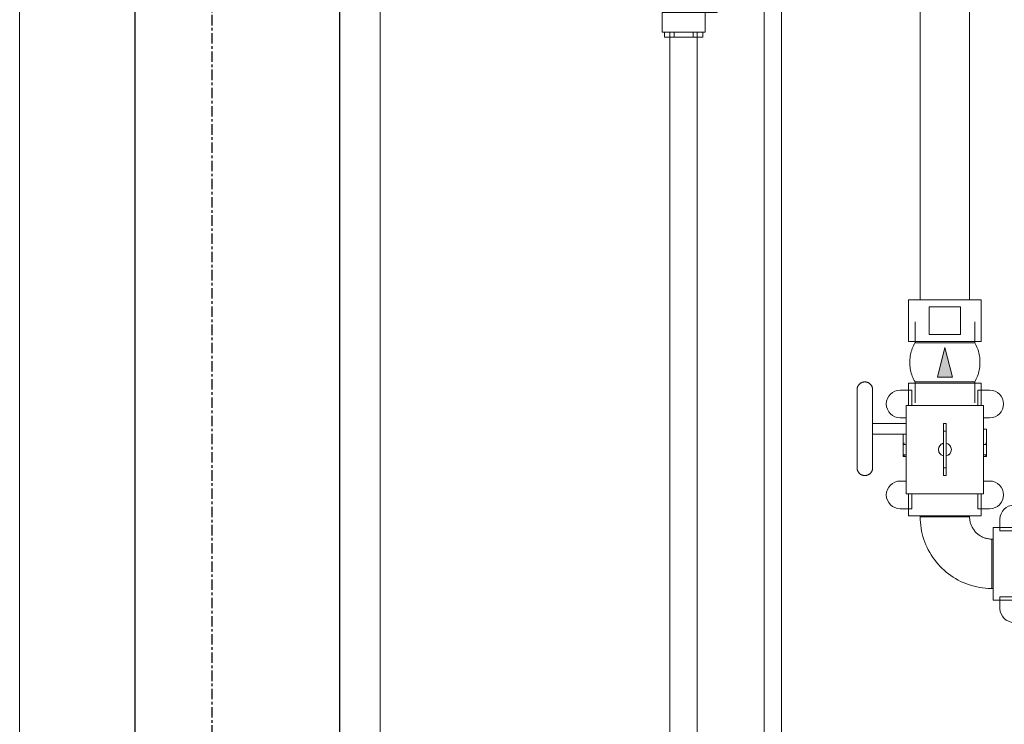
# Model space of a CAD drawing. Header units: millimetres. Extents: x 101535 to 192135, y -3968 to 17259.
# Tile 4 of 92: x 103130 to 104331, y -2686 to -1826. Entities that reach past the tile are written whole.
import ezdxf

# ---------------------------------------------------------------- set-up
doc = ezdxf.new("R2010")
doc.units = ezdxf.units.MM
doc.linetypes.add('Linia siatki', pattern=[22.225, 12.7, -3.175, 3.175, -3.175])
for name, color, linetype, lineweight in [('A-COLS', 7, 'Continuous', 18), ('A-DETL-GENF', 7, 'Continuous', 18), ('A-GENM', 7, 'Continuous', 18), ('A-WALL', 7, 'Continuous', 25), ('P-PIPE', 7, 'Continuous', 18), ('S-COLS', 7, 'Continuous', 18), ('S-GRID', 7, 'Continuous', 30)]:
    doc.layers.add(name, color=color, linetype=linetype, lineweight=lineweight)

# ---------------------------------------------------------------- blocks, each defined once
blk = doc.blocks.new('Bezpośredni kształt - SZ4-303150-Przekrój 29')
at = {"layer": 'A-GENM'}
blk.add_line((103130, -1052.3), (103130, -3550), dxfattribs=at)
blk = doc.blocks.new('Bezpośredni kształt - SZ3-303246-Przekrój 29')
at = {"layer": 'A-GENM'}
blk.add_line((103130, -1052.3), (103130, -3550), dxfattribs=at)
blk = doc.blocks.new('Bezpośredni kształt - SZ1-303288-Przekrój 29')
at = {"layer": 'A-GENM'}
for p, q in [((103270.7, -350), (103270.7, -3550)), ((103520.7, -3550), (103520.7, -350))]:
    blk.add_line(p, q, dxfattribs=at)
blk = doc.blocks.new('Bezpośredni kształt - SL5-303115-Przekrój 29')
at = {"layer": 'A-COLS'}
blk.add_line((103570, -1052.3), (103570, -3550), dxfattribs=at)
blk = doc.blocks.new('Bezpośredni kształt - Żelbet monolityczny 400 x 400-307094-Przekrój 29')
at = {"layer": 'S-COLS'}
blk.add_line((103570, -1052.3), (103570, -3550), dxfattribs=at)
blk = doc.blocks.new('IR 026-25_3D1_2025_09_11_ifc-1-Przekrój 29')
at = {"layer": 'A-COLS', "lineweight": 18}
blk.add_blockref('Bezpośredni kształt - Żelbet monolityczny 400 x 400-307094-Przekrój 29', (0, 0), dxfattribs=at)
at = {"layer": 'A-GENM', "lineweight": 18}
for name in ['Bezpośredni kształt - SZ4-303150-Przekrój 29', 'Bezpośredni kształt - SZ3-303246-Przekrój 29', 'Bezpośredni kształt - SZ1-303288-Przekrój 29']:
    blk.add_blockref(name, (0, 0), dxfattribs=at)
at = {"layer": 'S-COLS', "lineweight": 18}
blk.add_blockref('Bezpośredni kształt - SL5-303115-Przekrój 29', (0, 0), dxfattribs=at)
blk = doc.blocks.new('Butterfly Valve - Standard-V38-Przekrój 29')
at = {"layer": 'P-PIPE', "color": 142, "true_color": 0x0080c0}
for p, q in [((104306.1, -2296.8), (104211.9, -2296.8)), ((104211.9, -2296.8), (104211.9, -2404.5)), ((104306.1, -2404.5), (104306.1, -2296.8)), ((104211.9, -2318.8), (104170.8, -2318.8)), ((104257.4, -2328.4), (104257.4, -2318.9)), ((104260.6, -2318.9), (104257.4, -2318.9)), ((104257.4, -2372.9), (104257.4, -2328.4)), ((104260.6, -2328.4), (104257.4, -2328.4)), ((104260.6, -2318.9), (104260.6, -2328.4)), ((104260.6, -2328.4), (104260.6, -2372.9)), ((104307, -2325.9), (104309.8, -2325.9)), ((104309.8, -2344.3), (104309.8, -2325.9)), ((104170.8, -2331.7), (104211.9, -2331.7)), ((104208.2, -2331.7), (104208.2, -2344.3)), ((104209.5, -2342.8), (104208.2, -2342.8)), ((104208.2, -2342.8), (104208.2, -2358.5)), ((104208.2, -2344.3), (104211, -2344.3)), ((104307, -2344.3), (104309.8, -2344.3)), ((104309.8, -2342.8), (104308.5, -2342.8)), ((104309.8, -2358.5), (104309.8, -2342.8)), ((104208.2, -2357), (104208.2, -2359.3)), ((104208.2, -2357), (104211, -2357)), ((104208.2, -2358.5), (104209.5, -2358.5)), ((104208.2, -2359.3), (104211, -2359.3)), ((104307, -2357), (104309.8, -2357)), ((104307, -2359.3), (104309.8, -2359.3)), ((104308.5, -2358.5), (104309.8, -2358.5)), ((104309.8, -2359.3), (104309.8, -2357)), ((104257.4, -2382.4), (104257.4, -2372.9)), ((104260.6, -2372.9), (104257.4, -2372.9)), ((104260.6, -2372.9), (104260.6, -2382.4)), ((104260.6, -2382.4), (104257.4, -2382.4)), ((104211.9, -2404.5), (104306.1, -2404.5))]:
    blk.add_line(p, q, dxfattribs=at)
at = {"layer": 'P-PIPE', "color": 142, "true_color": 0x0080c0, "flags": 128}
for points in [[(104151.8, -2277.6), (104151.8, -2277.3), (104151.8, -2276.9), (104151.9, -2276.5), (104151.9, -2276.1), (104152, -2275.7), (104152.1, -2275.4), (104152.2, -2275), (104152.3, -2274.6), (104152.4, -2274.3), (104152.5, -2273.9), (104152.7, -2273.6), (104152.9, -2273.2), (104153.1, -2272.9), (104153.3, -2272.6), (104153.5, -2272.3), (104153.7, -2272), (104153.9, -2271.7), (104154.2, -2271.4), (104154.4, -2271.1), (104154.7, -2270.8), (104155, -2270.5), (104155.3, -2270.3), (104155.6, -2270.1), (104155.9, -2269.8), (104156.2, -2269.6), (104156.5, -2269.4), (104156.8, -2269.2), (104157.2, -2269.1), (104157.5, -2268.9), (104157.9, -2268.8), (104158.2, -2268.6), (104158.6, -2268.5), (104159, -2268.4), (104159.3, -2268.3), (104159.7, -2268.3), (104160.1, -2268.2), (104160.5, -2268.2), (104160.8, -2268.1), (104161.2, -2268.1), (104161.6, -2268.1), (104162, -2268.1), (104162.4, -2268.2), (104162.7, -2268.2), (104163.1, -2268.3), (104163.5, -2268.4), (104163.9, -2268.5), (104164.2, -2268.6), (104164.6, -2268.7), (104164.9, -2268.8), (104165.3, -2269), (104165.6, -2269.1), (104166, -2269.3), (104166.3, -2269.5), (104166.6, -2269.7), (104166.9, -2269.9), (104167.2, -2270.2), (104167.5, -2270.4), (104167.8, -2270.7), (104168.1, -2270.9), (104168.3, -2271.2), (104168.6, -2271.5), (104168.8, -2271.8), (104169.1, -2272.1), (104169.3, -2272.4), (104169.5, -2272.7), (104169.7, -2273.1), (104169.9, -2273.4), (104170, -2273.7), (104170.2, -2274.1), (104170.3, -2274.5), (104170.4, -2274.8), (104170.5, -2275.2), (104170.6, -2275.5), (104170.7, -2275.9), (104170.8, -2276.3), (104170.8, -2276.7), (104170.8, -2277.1), (104170.8, -2277.4), (104170.8, -2277.6)], [(104151.8, -2277.6), (104151.8, -2277.7), (104151.8, -2277.8), (104151.8, -2278), (104151.8, -2278.3), (104151.8, -2278.6), (104151.8, -2279), (104151.8, -2279.5), (104151.8, -2280.1), (104151.8, -2280.7), (104151.8, -2281.4), (104151.8, -2282.2), (104151.8, -2283), (104151.8, -2283.9), (104151.8, -2284.9), (104151.8, -2286), (104151.8, -2287.1), (104151.8, -2288.2), (104151.8, -2289.5), (104151.8, -2290.7), (104151.8, -2292.1), (104151.8, -2293.5), (104151.8, -2294.9), (104151.8, -2296.4), (104151.8, -2298), (104151.8, -2299.5), (104151.8, -2301.2), (104151.8, -2302.8), (104151.8, -2304.5), (104151.8, -2306.2), (104151.8, -2308), (104151.8, -2309.8), (104151.8, -2311.6), (104151.8, -2313.4), (104151.8, -2315.3), (104151.8, -2317.2), (104151.8, -2319.1), (104151.8, -2320.9), (104151.8, -2322.8), (104151.8, -2324.8), (104151.8, -2325.3)], [(104151.8, -2312.1), (104151.8, -2310.3), (104151.8, -2308.5), (104151.8, -2306.7), (104151.8, -2305), (104151.8, -2303.3), (104151.8, -2301.6), (104151.8, -2300), (104151.8, -2298.4), (104151.8, -2296.8), (104151.8, -2295.3), (104151.8, -2293.9), (104151.8, -2292.5), (104151.8, -2291.1), (104151.8, -2289.8), (104151.8, -2288.6), (104151.8, -2287.4), (104151.8, -2286.3), (104151.8, -2285.2), (104151.8, -2284.2), (104151.8, -2283.3), (104151.8, -2282.4), (104151.8, -2281.6), (104151.8, -2280.9), (104151.8, -2280.2), (104151.8, -2279.6), (104151.8, -2279.1), (104151.8, -2278.7), (104151.8, -2278.3), (104151.8, -2278), (104151.8, -2277.8), (104151.8, -2277.7), (104151.8, -2277.6), (104151.8, -2277.6)], [(104170.8, -2277.6), (104170.8, -2277.7), (104170.8, -2277.8), (104170.8, -2278), (104170.8, -2278.3), (104170.8, -2278.6), (104170.8, -2279), (104170.8, -2279.5), (104170.8, -2280.1), (104170.8, -2280.7), (104170.8, -2281.4), (104170.8, -2282.2), (104170.8, -2283), (104170.8, -2283.9), (104170.8, -2284.9), (104170.8, -2286), (104170.8, -2287.1), (104170.8, -2288.2), (104170.8, -2289.5), (104170.8, -2290.7), (104170.8, -2292.1), (104170.8, -2293.5), (104170.8, -2294.9), (104170.8, -2296.4), (104170.8, -2298), (104170.8, -2299.5), (104170.8, -2301.2), (104170.8, -2302.8), (104170.8, -2304.5), (104170.8, -2306.2), (104170.8, -2308), (104170.8, -2309.8), (104170.8, -2311.6), (104170.8, -2312.6)], [(104170.8, -2325.3), (104170.8, -2323.4), (104170.8, -2321.5), (104170.8, -2319.6), (104170.8, -2317.7), (104170.8, -2315.8), (104170.8, -2313.9), (104170.8, -2312.1), (104170.8, -2310.3), (104170.8, -2308.5), (104170.8, -2306.7), (104170.8, -2305), (104170.8, -2303.3), (104170.8, -2301.6), (104170.8, -2300), (104170.8, -2298.4), (104170.8, -2296.8), (104170.8, -2295.3), (104170.8, -2293.9), (104170.8, -2292.5), (104170.8, -2291.1), (104170.8, -2289.8), (104170.8, -2288.6), (104170.8, -2287.4), (104170.8, -2286.3), (104170.8, -2285.2), (104170.8, -2284.2), (104170.8, -2283.3), (104170.8, -2282.4), (104170.8, -2281.6), (104170.8, -2280.9), (104170.8, -2280.2), (104170.8, -2279.6), (104170.8, -2279.1), (104170.8, -2278.7), (104170.8, -2278.3), (104170.8, -2278), (104170.8, -2277.8), (104170.8, -2277.7), (104170.8, -2277.6), (104170.8, -2277.6)], [(104151.8, -2325.3), (104151.8, -2327.2), (104151.8, -2329.1), (104151.8, -2331), (104151.8, -2332.9), (104151.8, -2334.7), (104151.8, -2336.6), (104151.8, -2338.4), (104151.8, -2340.2), (104151.8, -2342), (104151.8, -2343.8), (104151.8, -2345.6), (104151.8, -2347.3), (104151.8, -2348.9), (104151.8, -2350.6), (104151.8, -2352.2), (104151.8, -2353.7), (104151.8, -2355.2), (104151.8, -2356.7), (104151.8, -2358.1), (104151.8, -2359.4), (104151.8, -2360.7), (104151.8, -2362), (104151.8, -2363.2), (104151.8, -2364.3), (104151.8, -2365.3), (104151.8, -2366.3), (104151.8, -2367.3), (104151.8, -2368.1), (104151.8, -2368.9), (104151.8, -2369.7), (104151.8, -2370.3), (104151.8, -2370.9), (104151.8, -2371.4), (104151.8, -2371.8), (104151.8, -2372.2), (104151.8, -2372.5), (104151.8, -2372.7), (104151.8, -2372.8), (104151.8, -2372.9), (104151.8, -2372.9)], [(104170.8, -2372.9), (104170.8, -2372.9), (104170.8, -2372.7), (104170.8, -2372.5), (104170.8, -2372.3), (104170.8, -2371.9), (104170.8, -2371.5), (104170.8, -2371), (104170.8, -2370.5), (104170.8, -2369.8), (104170.8, -2369.1), (104170.8, -2368.4), (104170.8, -2367.5), (104170.8, -2366.6), (104170.8, -2365.6), (104170.8, -2364.6), (104170.8, -2363.5), (104170.8, -2362.3), (104170.8, -2361.1), (104170.8, -2359.8), (104170.8, -2358.4), (104170.8, -2357.1), (104170.8, -2355.6), (104170.8, -2354.1), (104170.8, -2352.6), (104170.8, -2351), (104170.8, -2349.4), (104170.8, -2347.7), (104170.8, -2346), (104170.8, -2344.3), (104170.8, -2342.5), (104170.8, -2340.7), (104170.8, -2338.9), (104170.8, -2337.1), (104170.8, -2335.2), (104170.8, -2333.4), (104170.8, -2331.5), (104170.8, -2329.6), (104170.8, -2327.7), (104170.8, -2325.8), (104170.8, -2325.3)], [(104151.8, -2372.9), (104151.8, -2372.9), (104151.8, -2372.7), (104151.8, -2372.5), (104151.8, -2372.3), (104151.8, -2371.9), (104151.8, -2371.5), (104151.8, -2371), (104151.8, -2370.5), (104151.8, -2369.8), (104151.8, -2369.1), (104151.8, -2368.4), (104151.8, -2367.5), (104151.8, -2366.6), (104151.8, -2365.6), (104151.8, -2364.6), (104151.8, -2363.5), (104151.8, -2362.3), (104151.8, -2361.1), (104151.8, -2359.8), (104151.8, -2358.4), (104151.8, -2357.1), (104151.8, -2355.6), (104151.8, -2354.1), (104151.8, -2352.6), (104151.8, -2351), (104151.8, -2349.4), (104151.8, -2347.7), (104151.8, -2346), (104151.8, -2344.3), (104151.8, -2342.5), (104151.8, -2340.7), (104151.8, -2338.9), (104151.8, -2338)], [(104170.8, -2338.4), (104170.8, -2340.2), (104170.8, -2342), (104170.8, -2343.8), (104170.8, -2345.6), (104170.8, -2347.3), (104170.8, -2348.9), (104170.8, -2350.6), (104170.8, -2352.2), (104170.8, -2353.7), (104170.8, -2355.2), (104170.8, -2356.7), (104170.8, -2358.1), (104170.8, -2359.4), (104170.8, -2360.7), (104170.8, -2362), (104170.8, -2363.2), (104170.8, -2364.3), (104170.8, -2365.3), (104170.8, -2366.3), (104170.8, -2367.3), (104170.8, -2368.1), (104170.8, -2368.9), (104170.8, -2369.7), (104170.8, -2370.3), (104170.8, -2370.9), (104170.8, -2371.4), (104170.8, -2371.8), (104170.8, -2372.2), (104170.8, -2372.5), (104170.8, -2372.7), (104170.8, -2372.8), (104170.8, -2372.9), (104170.8, -2372.9)], [(104170.8, -2372.9), (104170.8, -2373.3), (104170.8, -2373.7), (104170.8, -2374), (104170.7, -2374.4), (104170.7, -2374.8), (104170.6, -2375.2), (104170.5, -2375.5), (104170.4, -2375.9), (104170.2, -2376.2), (104170.1, -2376.6), (104169.9, -2376.9), (104169.8, -2377.3), (104169.6, -2377.6), (104169.4, -2378), (104169.2, -2378.3), (104169, -2378.6), (104168.7, -2378.9), (104168.5, -2379.2), (104168.2, -2379.5), (104168, -2379.7), (104167.7, -2380), (104167.4, -2380.2), (104167.1, -2380.5), (104166.8, -2380.7), (104166.5, -2380.9), (104166.1, -2381.1), (104165.8, -2381.3), (104165.5, -2381.5), (104165.1, -2381.6), (104164.8, -2381.8), (104164.4, -2381.9), (104164.1, -2382), (104163.7, -2382.1), (104163.3, -2382.2), (104162.9, -2382.3), (104162.6, -2382.3), (104162.2, -2382.4), (104161.8, -2382.4), (104161.4, -2382.4), (104161, -2382.4), (104160.7, -2382.4), (104160.3, -2382.4), (104159.9, -2382.3), (104159.5, -2382.2), (104159.2, -2382.2), (104158.8, -2382.1), (104158.4, -2382), (104158.1, -2381.8), (104157.7, -2381.7), (104157.4, -2381.6), (104157, -2381.4), (104156.7, -2381.2), (104156.4, -2381), (104156, -2380.8), (104155.7, -2380.6), (104155.4, -2380.4), (104155.1, -2380.1), (104154.8, -2379.9), (104154.6, -2379.6), (104154.3, -2379.3), (104154, -2379), (104153.8, -2378.7), (104153.6, -2378.4), (104153.4, -2378.1), (104153.2, -2377.8), (104153, -2377.5), (104152.8, -2377.1), (104152.6, -2376.8), (104152.5, -2376.4), (104152.3, -2376.1), (104152.2, -2375.7), (104152.1, -2375.4), (104152, -2375), (104152, -2374.6), (104151.9, -2374.2), (104151.8, -2373.9), (104151.8, -2373.5), (104151.8, -2373.1), (104151.8, -2372.9)]]:
    blk.add_lwpolyline(points, dxfattribs=at)
at = {"layer": 'P-PIPE', "color": 142, "true_color": 0x0080c0}
for start, end in [(105, 255), (150, 178.2099), (180, 210), (105, 120), (285, 75), (30, 75), (300, 330), (345, 15), (225, 255)]:
    blk.add_arc((104259, -2350.7), 7.84, start, end, dxfattribs=at)
blk = doc.blocks.new('Coupling - Grooved - Standard-2272449-Przekrój 29')
at = {"layer": 'P-PIPE', "color": 142, "true_color": 0x0080c0}
for p, q in [((104214.5, -2269.6), (104214.5, -2296.8)), ((104303.4, -2269.6), (104214.5, -2269.6)), ((104303.4, -2296.8), (104303.4, -2269.6)), ((104218.8, -2278.1), (104204.4, -2278.1)), ((104218.8, -2296.8), (104218.8, -2278.1)), ((104313.6, -2278.1), (104299.1, -2278.1)), ((104299.1, -2278.1), (104299.1, -2296.8)), ((104204.4, -2312), (104211.9, -2312)), ((104306.1, -2312), (104313.6, -2312))]:
    blk.add_line(p, q, dxfattribs=at)
for centre, start, end in [((104204.4, -2295), 90, 270), ((104313.6, -2295), 270, 90)]:
    blk.add_arc(centre, 16.9, start, end, dxfattribs=at)
blk = doc.blocks.new('Ball Valve1 - Standard-2272453-Przekrój 29')
at = {"layer": 'P-PIPE', "color": 142, "true_color": 0x0080c0}
for p, q in [((103989.7, -1714.2), (103984.5, -1714.2)), ((103984.5, -1714.2), (103984.5, -1765.1)), ((103989.7, -1765.1), (103989.7, -1714.2)), ((103984.5, -1765.1), (103989.7, -1765.1)), ((103985.5, -1765.1), (103985.5, -1775.4)), ((103988.7, -1776.9), (103988.7, -1765.1)), ((103916.9, -1772.7), (103928.5, -1772.7)), ((103916.9, -1772.7), (103916.9, -1779.1)), ((103928.5, -1772.7), (103951.8, -1772.7)), ((103928.5, -1772.7), (103928.5, -1779.1)), ((103951.8, -1772.7), (103963.5, -1772.7)), ((103951.8, -1772.7), (103951.8, -1779.1)), ((103963.5, -1772.7), (103963.5, -1779.1)), ((103985.5, -1775.4), (103974, -1785.2)), ((103977.2, -1793.1), (103988.7, -1776.9)), ((103916.9, -1779.1), (103928.5, -1779.1)), ((103916.9, -1779.1), (103918.5, -1782.1)), ((103928.5, -1779.1), (103916.9, -1779.1)), ((103917.1, -1785.4), (103918.2, -1781.5)), ((103917.1, -1785.4), (103928.7, -1785.4)), ((103917.1, -1785.4), (103917.1, -1817.3)), ((103940.2, -1785.4), (103917.1, -1785.4)), ((103928.5, -1779.1), (103951.8, -1779.1)), ((103928.5, -1779.1), (103928.7, -1785.4)), ((103951.8, -1779.1), (103928.5, -1779.1)), ((103928.7, -1785.4), (103960.1, -1785.4)), ((103963.2, -1785.4), (103940.2, -1785.4)), ((103951.8, -1779.1), (103963.5, -1779.1)), ((103951.8, -1779.1), (103960.1, -1785.4)), ((103963.5, -1779.1), (103951.8, -1779.1)), ((103963.5, -1779.1), (103960.1, -1785.4)), ((103960.1, -1785.4), (103963.2, -1785.4)), ((103963.2, -1785.4), (103962.2, -1781.5)), ((103963.2, -1803), (103963.2, -1785.4)), ((103974, -1785.2), (103974, -1817.3)), ((103977.2, -1817.3), (103977.2, -1793.1)), ((103974, -1803), (103963.2, -1803)), ((103977.2, -1803), (103981.2, -1803)), ((103977.2, -1810.2), (103981.2, -1810.2)), ((103981.2, -1803), (103981.2, -1810.2)), ((103981.2, -1810.2), (103981.2, -1817.3)), ((103914, -1817.3), (103914, -1841.3)), ((103940.2, -1817.3), (103914, -1817.3)), ((103966.4, -1817.3), (103940.2, -1817.3)), ((103965.4, -1817.3), (103974, -1817.3)), ((103966.4, -1841.3), (103966.4, -1817.3)), ((103974, -1817.3), (103977.2, -1817.3)), ((103977.2, -1817.3), (103981.2, -1817.3)), ((103914, -1841.3), (103940.2, -1841.3)), ((103916.9, -1847.6), (103916.9, -1841.3)), ((103928.5, -1847.6), (103916.9, -1847.6)), ((103928.5, -1847.6), (103928.5, -1841.3)), ((103951.8, -1847.6), (103928.5, -1847.6)), ((103940.2, -1841.3), (103966.4, -1841.3)), ((103951.8, -1847.6), (103951.8, -1841.3)), ((103963.5, -1847.6), (103951.8, -1847.6)), ((103963.5, -1847.6), (103963.5, -1841.3))]:
    blk.add_line(p, q, dxfattribs=at)
for points, knots in [([(103962.1, -1810.2), (103962.1, -1809.6), (103962.1, -1808.6), (103962.4, -1806.5), (103962.8, -1804.6), (103963.1, -1803.3), (103963.2, -1803), (103963.2, -1803)], [0, 0, 0, 0, 0.142857, 0.285714, 0.571429, 0.785714, 1, 1, 1, 1]), ([(103963.2, -1817.3), (103963.2, -1817.3), (103963.1, -1816.8), (103962.6, -1815), (103962.2, -1812.6), (103962.1, -1811), (103962.1, -1810.2)], [0, 0, 0, 0, 0.285714, 0.571429, 0.785714, 1, 1, 1, 1])]:
    blk.add_open_spline(points, degree=3, knots=knots, dxfattribs=at)
blk = doc.blocks.new('Elbow - Grooved1 - Standard-2183597-Przekrój 29')
at = {"layer": 'P-PIPE', "color": 142, "true_color": 0x0080c0}
for p, q in [((104228.8, -2431.4), (104228.8, -2432.7)), ((104228.8, -2432.7), (104259, -2432.7)), ((104259, -2432.7), (104228.8, -2432.7)), ((104259, -2432.7), (104289.1, -2432.7)), ((104289.1, -2432.7), (104259, -2432.7)), ((104289.1, -2432.7), (104289.1, -2431.4)), ((104317.7, -2460), (104316.4, -2460)), ((104316.4, -2460), (104316.4, -2490.1)), ((104316.4, -2490.1), (104316.4, -2460)), ((104316.4, -2490.1), (104316.4, -2520.3)), ((104316.4, -2520.3), (104316.4, -2490.1)), ((104316.4, -2520.3), (104317.7, -2520.3))]:
    blk.add_line(p, q, dxfattribs=at)
at = {"layer": 'P-PIPE', "color": 142, "true_color": 0x0080c0, "flags": 128}
for points in [[(104228.8, -2432.7), (104228.9, -2436.2), (104229.1, -2439.7), (104229.5, -2443.2), (104229.9, -2446.7), (104230.6, -2450.1), (104231.3, -2453.5), (104232.2, -2456.9), (104233.3, -2460.3), (104234.4, -2463.6), (104235.7, -2466.8), (104237.2, -2470), (104238.7, -2473.1), (104240.4, -2476.2), (104242.2, -2479.2), (104244.1, -2482.2), (104246.2, -2485), (104248.3, -2487.8), (104250.6, -2490.4), (104252.9, -2493), (104255.4, -2495.5), (104257.9, -2497.9), (104260.6, -2500.2), (104263.3, -2502.4), (104266.2, -2504.4), (104269.1, -2506.4), (104272.1, -2508.2), (104275.1, -2509.9), (104278.2, -2511.5), (104281.4, -2513), (104284.7, -2514.3), (104287.9, -2515.5), (104291.3, -2516.6), (104294.7, -2517.5), (104298.1, -2518.3), (104301.5, -2519), (104305, -2519.5), (104308.4, -2519.9), (104311.9, -2520.2), (104315.4, -2520.3), (104316.4, -2520.3)], [(104316.4, -2460), (104315.3, -2459.9), (104314.2, -2459.9), (104313.1, -2459.8), (104312, -2459.6), (104311, -2459.4), (104309.9, -2459.2), (104308.9, -2458.9), (104307.8, -2458.6), (104306.8, -2458.2), (104305.8, -2457.8), (104304.8, -2457.4), (104303.8, -2456.9), (104302.9, -2456.3), (104301.9, -2455.8), (104301, -2455.2), (104300.1, -2454.6), (104299.3, -2453.9), (104298.4, -2453.2), (104297.6, -2452.5), (104296.8, -2451.7), (104296.1, -2450.9), (104295.4, -2450.1), (104294.7, -2449.2), (104294.1, -2448.3), (104293.5, -2447.4), (104292.9, -2446.5), (104292.4, -2445.5), (104291.9, -2444.6), (104291.4, -2443.6), (104291, -2442.6), (104290.6, -2441.6), (104290.3, -2440.5), (104290, -2439.5), (104289.8, -2438.4), (104289.5, -2437.3), (104289.4, -2436.3), (104289.3, -2435.2), (104289.2, -2434.1), (104289.1, -2433), (104289.1, -2432.7)]]:
    blk.add_lwpolyline(points, dxfattribs=at)
blk = doc.blocks.new('Coupling - Grooved - Standard-1753046-Przekrój 29')
at = {"layer": 'P-PIPE', "color": 142, "true_color": 0x0080c0}
for p, q in [((104211.9, -2389.1), (104204.4, -2389.1)), ((104313.6, -2389.1), (104306.1, -2389.1)), ((104214.5, -2404.5), (104214.5, -2431.4)), ((104218.8, -2423), (104218.8, -2404.5)), ((104299.1, -2404.5), (104299.1, -2423)), ((104303.4, -2431.4), (104303.4, -2404.5)), ((104204.4, -2423), (104218.8, -2423)), ((104299.1, -2423), (104313.6, -2423)), ((104214.5, -2431.4), (104303.4, -2431.4))]:
    blk.add_line(p, q, dxfattribs=at)
for centre, start, end in [((104204.4, -2406), 90, 270), ((104313.6, -2406), 270, 90)]:
    blk.add_arc(centre, 16.9, start, end, dxfattribs=at)
blk = doc.blocks.new('Coupling - Grooved - Standard-V40-Przekrój 29')
at = {"layer": 'P-PIPE', "color": 142, "true_color": 0x0080c0}
for p, q in [((104326.1, -2435.5), (104326.1, -2450)), ((104360, -2450), (104360, -2435.5)), ((104368.5, -2445.7), (104317.7, -2445.7)), ((104317.7, -2445.7), (104317.7, -2534.6)), ((104326.1, -2450), (104360, -2450)), ((104368.5, -2534.6), (104368.5, -2445.7)), ((104317.7, -2534.6), (104368.5, -2534.6)), ((104360, -2530.3), (104326.1, -2530.3)), ((104326.1, -2530.3), (104326.1, -2544.7)), ((104360, -2544.7), (104360, -2530.3))]:
    blk.add_line(p, q, dxfattribs=at)
for centre, start, end in [((104343.1, -2435.5), 0, 180), ((104343.1, -2544.7), 180, 0)]:
    blk.add_arc(centre, 16.9, start, end, dxfattribs=at)
blk = doc.blocks.new('Check Valve - Standard-1753050-Przekrój 29')
at = {"layer": 'A-DETL-GENF', "true_color": 0x0080c0}
blk.add_hatch(color=142, dxfattribs=at).paths.add_polyline_path([(104268.1, -2262.5), (104259, -2226), (104249.9, -2262.5), (104257.7, -2262.5)])
at = {"layer": 'A-DETL-GENF', "color": 142, "true_color": 0x0080c0}
for p, q in [((104259, -2226), (104249.9, -2262.5)), ((104268.1, -2262.5), (104259, -2226)), ((104249.9, -2262.5), (104268.1, -2262.5))]:
    blk.add_line(p, q, dxfattribs=at)
at = {"layer": 'P-PIPE', "color": 142, "true_color": 0x0080c0}
for p, q in [((104222.5, -2195), (104222.5, -2220.4)), ((104295.5, -2220.4), (104295.5, -2195)), ((104259, -2220.4), (104222.5, -2220.4)), ((104295.5, -2220.4), (104259, -2220.4)), ((104222.5, -2268), (104222.5, -2293.5)), ((104259, -2268), (104222.5, -2268)), ((104295.5, -2268), (104259, -2268)), ((104295.5, -2293.5), (104295.5, -2268))]:
    blk.add_line(p, q, dxfattribs=at)
at = {"layer": 'P-PIPE', "color": 142, "true_color": 0x0080c0, "flags": 128}
for points in [[(104222.5, -2268), (104221.6, -2266.4), (104220.7, -2264.7), (104219.9, -2262.9), (104219.2, -2261.1), (104218.6, -2259.3), (104218, -2257.5), (104217.5, -2255.7), (104217.1, -2253.8), (104216.7, -2251.9), (104216.5, -2250), (104216.3, -2248.1), (104216.2, -2246.2), (104216.1, -2244.3), (104216.2, -2242.4), (104216.3, -2240.5), (104216.5, -2238.6), (104216.7, -2236.7), (104217.1, -2234.8), (104217.5, -2233), (104218, -2231.1), (104218.5, -2229.3), (104219.2, -2227.5), (104219.9, -2225.7), (104220.6, -2224), (104221.5, -2222.2), (104222.4, -2220.6), (104222.5, -2220.4)], [(104295.5, -2220.4), (104296.4, -2222.1), (104297.3, -2223.8), (104298, -2225.6), (104298.8, -2227.3), (104299.4, -2229.1), (104300, -2231), (104300.5, -2232.8), (104300.9, -2234.7), (104301.2, -2236.6), (104301.5, -2238.5), (104301.7, -2240.4), (104301.8, -2242.3), (104301.8, -2244.2), (104301.8, -2246.1), (104301.7, -2248), (104301.5, -2249.9), (104301.2, -2251.8), (104300.9, -2253.7), (104300.5, -2255.5), (104300, -2257.4), (104299.4, -2259.2), (104298.8, -2261), (104298.1, -2262.8), (104297.3, -2264.5), (104296.5, -2266.2), (104295.6, -2267.9), (104295.5, -2268)]]:
    blk.add_lwpolyline(points, dxfattribs=at)
blk = doc.blocks.new('Victaulic-EU-FP-FireLock EZ Rigid Coupling Style 009N1 - Standard-V43-Przekrój 29')
at = {"layer": 'P-PIPE', "color": 142, "true_color": 0x0080c0}
for p, q in [((104214.5, -2168), (104214.5, -2218.8)), ((104259, -2168), (104214.5, -2168)), ((104303.4, -2168), (104259, -2168)), ((104303.4, -2218.8), (104303.4, -2168)), ((104278, -2176.5), (104239.9, -2176.5)), ((104239.9, -2176.5), (104239.9, -2210.4)), ((104278, -2210.4), (104278, -2176.5)), ((104239.9, -2210.4), (104278, -2210.4)), ((104214.5, -2218.8), (104259, -2218.8)), ((104259, -2218.8), (104303.4, -2218.8))]:
    blk.add_line(p, q, dxfattribs=at)

msp = doc.modelspace()

# ---------------------------------------------------------------- block references
at = {"lineweight": 5}
msp.add_blockref('IR 026-25_3D1_2025_09_11_ifc-1-Przekrój 29', (0, 0), dxfattribs=at)

# ---------------------------------------------------------------- next in the draw order: linework, layer by layer
at = {"layer": 'A-WALL'}
for p, q in [((103270.5, -350), (103270.5, -3550)), ((103520.5, -3550), (103520.5, -350))]:
    msp.add_line(p, q, dxfattribs=at)
at = {"layer": 'P-PIPE', "color": 15, "true_color": 0x8c4646}
for p, q in [((104038.4, -1344.1), (104038.4, -3469)), ((104059.8, -3469), (104059.8, -1344.1))]:
    msp.add_line(p, q, dxfattribs=at)
at = {"layer": 'P-PIPE', "color": 142, "true_color": 0x0080c0}
for p, q in [((104228.8, -1610), (104228.8, -2168)), ((104289.1, -2168), (104289.1, -1610)), ((103923.5, -1841.3), (103923.5, -3449)), ((103956.9, -3449), (103956.9, -1841.3))]:
    msp.add_line(p, q, dxfattribs=at)
at = {"layer": 'S-GRID', "linetype": 'Linia siatki'}
msp.add_line((103365, -3900), (103365, 14671.9), dxfattribs=at)

# ---------------------------------------------------------------- next in the draw order: block references
at = {"layer": 'P-PIPE', "color": 142, "true_color": 0x0080c0}
for name in ['Ball Valve1 - Standard-2272453-Przekrój 29', 'Victaulic-EU-FP-FireLock EZ Rigid Coupling Style 009N1 - Standard-V43-Przekrój 29', 'Check Valve - Standard-1753050-Przekrój 29', 'Butterfly Valve - Standard-V38-Przekrój 29', 'Coupling - Grooved - Standard-2272449-Przekrój 29', 'Coupling - Grooved - Standard-1753046-Przekrój 29', 'Coupling - Grooved - Standard-V40-Przekrój 29', 'Elbow - Grooved1 - Standard-2183597-Przekrój 29']:
    msp.add_blockref(name, (0, 0), dxfattribs=at)

doc.saveas('drawing.dxf')
